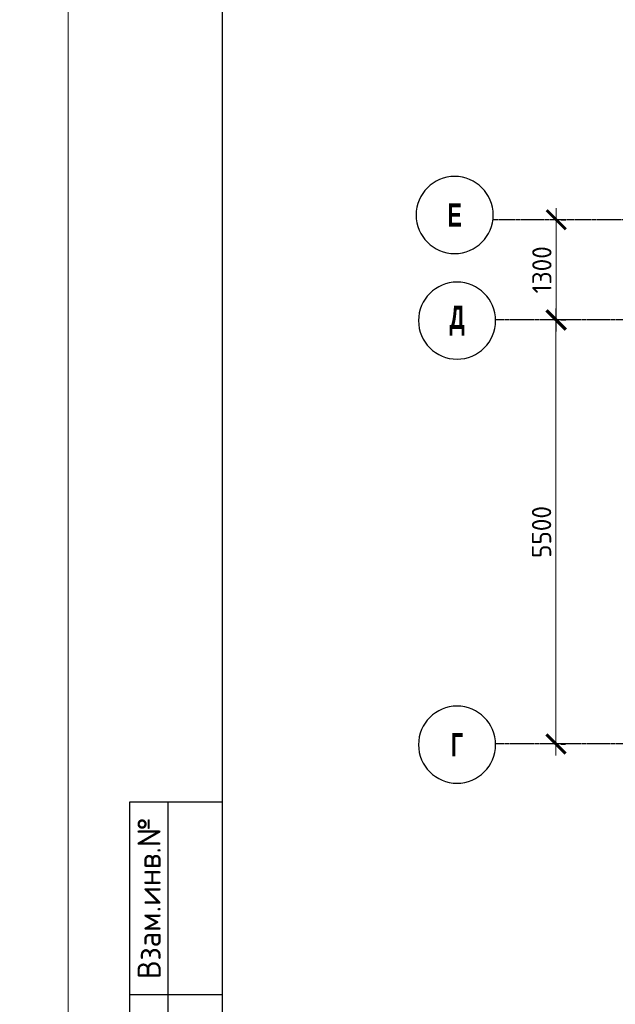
# Model space of a CAD drawing. Header units: millimetres. Extents: x 259029 to 2494469, y -731578 to -57567.
# Tile 73 of 207: x 315710 to 323434, y -515727 to -502956. Entities that reach past the tile are written whole.
import ezdxf
from ezdxf.enums import TextEntityAlignment as Align

# ---------------------------------------------------------------- set-up
doc = ezdxf.new("R2010")
doc.units = ezdxf.units.MM
doc.linetypes.add('______5', pattern=[1100, 800, -100, 100, -100])
doc.linetypes.add('Б-1.1 оси$0$Б-1.1 Оси$0$GOST2.303 5', pattern=[24, 20, -1.5, 1, -1.5])
doc.layers.get('Defpoints').update_dxf_attribs({"color": 140})
for name, color, linetype, lineweight in [('RAZMER', 100, 'Continuous', 15), ('Выноски', 20, 'Continuous', 20), ('ОСИ', 151, 'Б-1.1 оси$0$Б-1.1 Оси$0$GOST2.303 5', 9), ('Текст', 41, 'Continuous', 30), ('ТОНКИЕ', 7, 'Continuous', 9)]:
    doc.layers.add(name, color=color, linetype=linetype, lineweight=lineweight)
doc.layers.add('ТОЛСТЫЕ_ОСНОВНЫЕ', color=6, linetype='Continuous')
doc.styles.add('Century Gothic', font='GOTHIC.TTF')
doc.styles.add('style1', font='GOST_Common.ttf', dxfattribs={"height": 500})
doc.styles.add('ГОСТ', font='GOST_Common.ttf')
doc.dimstyles.new('ГОСТ', dxfattribs={"dimscale": 0, "dimtxt": 2.5, "dimasz": 2.5, "dimexe": 1.25, "dimexo": 0.625, "dimtad": 1, "dimdec": 0, "dimtxsty": 'ГОСТ', "dimblk": 'ARCHTICK', "dimcen": 2.5, "dimdle": 1.5, "dimclrd": 256, "dimclre": 256, "dimclrt": 256, "dimadec": 0, "dimazin": 0, "dimtfac": 1, "dimtdec": 0, "dimtmove": 1, "dimatfit": 3, "dimfxl": 2, "dimtfill": 1, "dimlwd": 0, "dimarcsym": 0})

# ---------------------------------------------------------------- blocks, each defined once
blk = doc.blocks.new('*U27')
at = {"layer": 'ТОЛСТЫЕ_ОСНОВНЫЕ'}
for p, q in [((8, 5), (8, 90)), ((8, 90), (20, 90)), ((13, 5), (13, 90)), ((8, 65), (20, 65))]:
    blk.add_line(p, q, dxfattribs=at)
at = {"layer": 'ТОЛСТЫЕ_ОСНОВНЫЕ', "color": 6}
blk.add_lwpolyline([(20, 5), (886, 5), (886, 415), (20, 415)], close=True, dxfattribs=at)
at = {"layer": 'ТОНКИЕ'}
blk.add_lwpolyline([(0, 0), (891, 0), (891, 420), (0, 420)], close=True, dxfattribs=at)
at = {"layer": 'Текст', "style": 'style1'}
blk.add_text('Взам.инв.№', height=3, rotation=90, dxfattribs=at).set_placement((10.5, 77.5), align=Align.MIDDLE)
blk = doc.blocks.new('NSY101')
at = {"color": 0, "linetype": 'ByBlock', "lineweight": -2}
blk.add_circle((0, 0), 50, dxfattribs=at)
blk = doc.blocks.new('_ArchTick')
at = {"color": 0, "linetype": 'ByBlock', "const_width": 0.15}
blk.add_lwpolyline([(-0.5, -0.5), (0.5, 0.5)], dxfattribs=at)
blk = doc.blocks.new('*D54')
at = {"layer": 'Defpoints', "color": 0, "lineweight": -2, "transparency": 16777216}
for p in [(322665, -506851), (322665, -506851), (322665, -512351)]:
    blk.add_point(p, dxfattribs=at)
at = {"layer": 'RAZMER', "lineweight": 0, "transparency": 16777216}
blk.add_line((322665, -512501), (322665, -506701), dxfattribs=at)
at = {"layer": 'RAZMER', "lineweight": -2, "transparency": 16777216}
for p, q in [((322728, -506851), (322790, -506851)), ((322728, -512351), (322790, -512351))]:
    blk.add_line(p, q, dxfattribs=at)
at = {"layer": 'RAZMER', "lineweight": 0, "transparency": 16777216, "xscale": 250, "yscale": 250, "zscale": 250}
for p, rotation in [((322665, -506851), 90), ((322665, -512351), 270)]:
    blk.add_blockref('_ArchTick', p, dxfattribs=dict(at, rotation=rotation))
at = {"layer": 'RAZMER', "transparency": 16777216, "insert": (322478, -509601), "char_height": 250, "width": 458, "attachment_point": 5, "rotation": 90, "style": 'ГОСТ', "bg_fill": 3, "box_fill_scale": 1.1, "bg_fill_color": 256, "bg_fill_true_color": 13158600, "bg_fill_transparency": 0}
blk.add_mtext('5500', dxfattribs=at)
blk = doc.blocks.new('*D55')
at = {"layer": 'Defpoints', "color": 0, "lineweight": -2, "transparency": 16777216}
for p in [(322669, -505551), (322669, -505551), (322665, -506851)]:
    blk.add_point(p, dxfattribs=at)
at = {"layer": 'RAZMER', "lineweight": 0, "transparency": 16777216}
blk.add_line((322669, -507001), (322669, -505401), dxfattribs=at)
at = {"layer": 'RAZMER', "lineweight": -2, "transparency": 16777216}
for p, q in [((322732, -505551), (322794, -505551)), ((322728, -506851), (322794, -506851))]:
    blk.add_line(p, q, dxfattribs=at)
at = {"layer": 'RAZMER', "lineweight": 0, "transparency": 16777216, "xscale": 250, "yscale": 250, "zscale": 250}
for p, rotation in [((322669, -505551), 90), ((322669, -506851), 270)]:
    blk.add_blockref('_ArchTick', p, dxfattribs=dict(at, rotation=rotation))
at = {"layer": 'RAZMER', "transparency": 16777216, "insert": (322482, -506201), "char_height": 250, "width": 458, "attachment_point": 5, "rotation": 90, "style": 'ГОСТ', "bg_fill": 3, "box_fill_scale": 1.1, "bg_fill_color": 256, "bg_fill_true_color": 13158600, "bg_fill_transparency": 0}
blk.add_mtext('1300', dxfattribs=at)

msp = doc.modelspace()

# ---------------------------------------------------------------- linework, layer by layer
at = {"layer": 'ОСИ', "color": 16, "linetype": '______5', "lineweight": 25, "ltscale": 0.05}
for p, q in [((329478.9, -506850.6), (321881.7, -506850.6)), ((329478.9, -512350.6), (321881.7, -512350.6))]:
    msp.add_line(p, q, dxfattribs=at)

# ---------------------------------------------------------------- block references
at = {"xscale": 100, "yscale": 100, "zscale": 100}
msp.add_blockref('*U27', (316337.4, -522100), dxfattribs=at)
at = {"layer": 'ОСИ', "color": 16, "linetype": 'Continuous', "lineweight": 25, "xscale": -10, "yscale": 10, "zscale": 10}
for p in [(321350.7, -505489.6), (321381.8, -506859.6), (321381.8, -512359.6)]:
    msp.add_blockref('NSY101', p, dxfattribs=at)

# ---------------------------------------------------------------- texts
at = {"layer": 'Выноски'}
note = msp.add_mtext_static_columns([''] * 2, width=18604.939, gutter_width=10240.1, height=0, dxfattribs=dict(at, insert=(295601.8, -509833), char_height=250, attachment_point=1, style='ГОСТ'))
for column, words in zip([note] + note.columns.linked_columns, ['\\pi8790.91665;Общие указания:\\P\\pi570.45,l346.2,t2000;1.^IСтроительство здания должно производиться в соответствии с проектом производства работ (ППР). при {\\H1.66663x; }\\P\\pi0,t346.2;отсутствии проекта ППР в производство строительно-монтажных работ запрещается. {\\H1.18896x; }\\P\\pi570.45,t2000;2.^IМонтаж сборных конструкций вести в соответствии с требованиями СП 70.13330.2012 "Несущие и {\\H1.54818x; }\\P\\pi0,t346.2;ограждающие конструкции "(акт.ред. СНиП 3.03.01-87*).{\\H1.62844x;\\C0; \\H0.61408x;\\P\\pi570.45,t2000;}3.^IВсе сварные работы следует вести в соответствии с ГОСТ 5264-80* "Ручная дуговая сварка.Соединения {\\H1.20169x; }\\P\\pi0,t346.2;сварные" и  ГОСТ 14098-2014 "Соединения сварные арматуры и закладных деталей железобетонных конструкций". {\\H1.54394x; }\\PСварку вести электродами типа Э42А. {\\H1.42985x;\\C0; \\H0.69937x;\\P\\pi570.45,t2000;}4.^IВсе металлические конструкции окрасить эмалью ПФ-1189 по ГОСТ 6465-79 в два слоя. Эмаль наносить на {\\H1.46788x; }\\P\\pi0,t346.2;грунтовку ГФ-021 по ГОСТ 25129-82 (первый слой - на заводе-изготовителе, второй слой - на монтаже).{\\H1.65521x;\\C0; \\H0.60415x;\\P\\pi10052.46968,l0,tz;\\H1.55946x; \\H0.64125x;\\P\\H1.64685x; \\H0.60722x;\\P\\pi812.5,l41.6675;\\H1.23852x; \\H0.80742x;\\P}', '']):
    column.text = words
at = {"layer": 'ОСИ', "color": 16, "linetype": 'Continuous', "lineweight": 25, "char_height": 300, "attachment_point": 5, "style": 'Century Gothic'}
for s, insert, width in [('{\\fCentury Gothic|i0|b1;\\H300.000000;\\W0.700000;\\C16;Е}\\P', (321350.7, -505489.6), 320), ('{\\fCentury Gothic|i0|b1;\\H300.000000;\\W0.700000;\\C16;Д}\\P', (321381.8, -506859.6), 425), ('{\\fCentury Gothic|i0|b1;\\H300.000000;\\W0.700000;\\C16;Г}\\P', (321381.8, -512359.6), 300)]:
    msp.add_mtext(s, dxfattribs=dict(at, insert=insert, width=width))

# ---------------------------------------------------------------- next in the draw order: dimensions: what is measured, and where the dimension line sits
at = {"layer": 'RAZMER', "color": 0}
dim = msp.add_linear_dim(base=(322665.4, -506850.6), p1=(322665.4, -512350.6), p2=(322665.4, -506850.6), angle=90, dimstyle='ГОСТ', override={"dimscale": 100, "dimtix": 0, "dimtofl": 1, "dimtmove": 1, "dimatfit": 3}, dxfattribs=at)
dim.commit()
dim.dimension.update_dxf_attribs({"geometry": '*D54', "text_midpoint": (322477.9, -509600.6)})

# ---------------------------------------------------------------- next in the draw order: dimensions: what is measured, and where the dimension line sits
dim = msp.add_linear_dim(base=(322669.2, -505550.6), p1=(322665.4, -506850.6), p2=(322669.2, -505550.6), angle=90, dimstyle='ГОСТ', override={"dimscale": 100, "dimtix": 0, "dimtofl": 1, "dimtmove": 1, "dimatfit": 3}, dxfattribs=at)
dim.commit()
dim.dimension.update_dxf_attribs({"geometry": '*D55', "text_midpoint": (322481.7, -506200.6)})

# ---------------------------------------------------------------- next in the draw order: linework, layer by layer
at = {"layer": 'ОСИ', "color": 16, "linetype": '______5', "lineweight": 25, "ltscale": 0.05}
msp.add_line((329447.8, -505550.6), (321850.6, -505550.6), dxfattribs=at)

doc.saveas('drawing.dxf')
